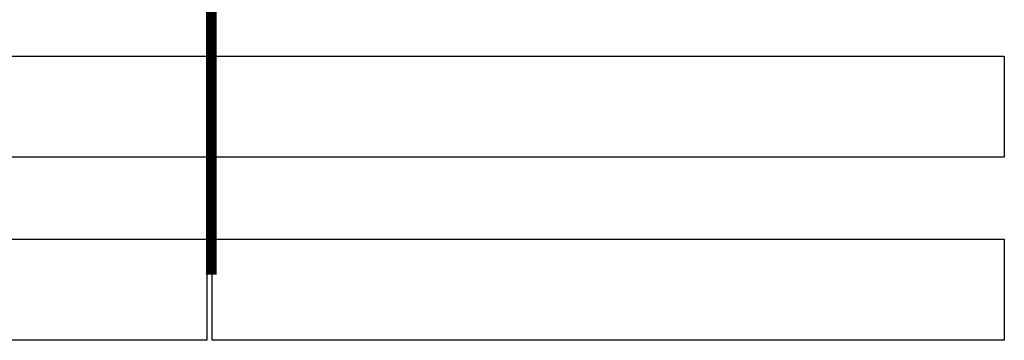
# Model space of a CAD drawing. Header units: inches. Extents: x 727810 to 1461440, y 2714588 to 5435005.
# Tile 58 of 233: x 728360 to 728397, y 2716106 to 2716118. Entities that reach past the tile are written whole.
import ezdxf

# ---------------------------------------------------------------- set-up
doc = ezdxf.new("R2010")
doc.units = ezdxf.units.IN
doc.header["$MEASUREMENT"] = 0
doc.layers.add('Mundra 335', color=7, linetype='Continuous')
doc.layers.add('tranch', color=7, linetype='Continuous')

msp = doc.modelspace()

# ---------------------------------------------------------------- linework, layer by layer
at = {"layer": 'Mundra 335', "color": 2}
for points in [[(728336.55483, 2716116.97565), (728366.77483, 2716116.97565), (728366.77483, 2716113.11565), (728336.55483, 2716113.11565), (728336.55483, 2716116.97565)], [(728366.97483, 2716116.97565), (728397.19483, 2716116.97565), (728397.19483, 2716113.11565), (728366.97483, 2716113.11565), (728366.97483, 2716116.97565)], [(728366.97483, 2716109.97565), (728397.19483, 2716109.97565), (728397.19483, 2716106.11565), (728366.97483, 2716106.11565), (728366.97483, 2716109.97565)]]:
    msp.add_lwpolyline(points, dxfattribs=at)
msp.add_lwpolyline([(728336.55483, 2716106.11565), (728336.55483, 2716109.97565), (728366.77483, 2716109.97565), (728366.77483, 2716106.11565)], close=True, dxfattribs=at)
at = {"layer": 'tranch', "const_width": 0.4}
msp.add_lwpolyline([(728366.94173, 2716139.70676), (728366.94173, 2716108.62595)], dxfattribs=at)

doc.saveas('drawing.dxf')
